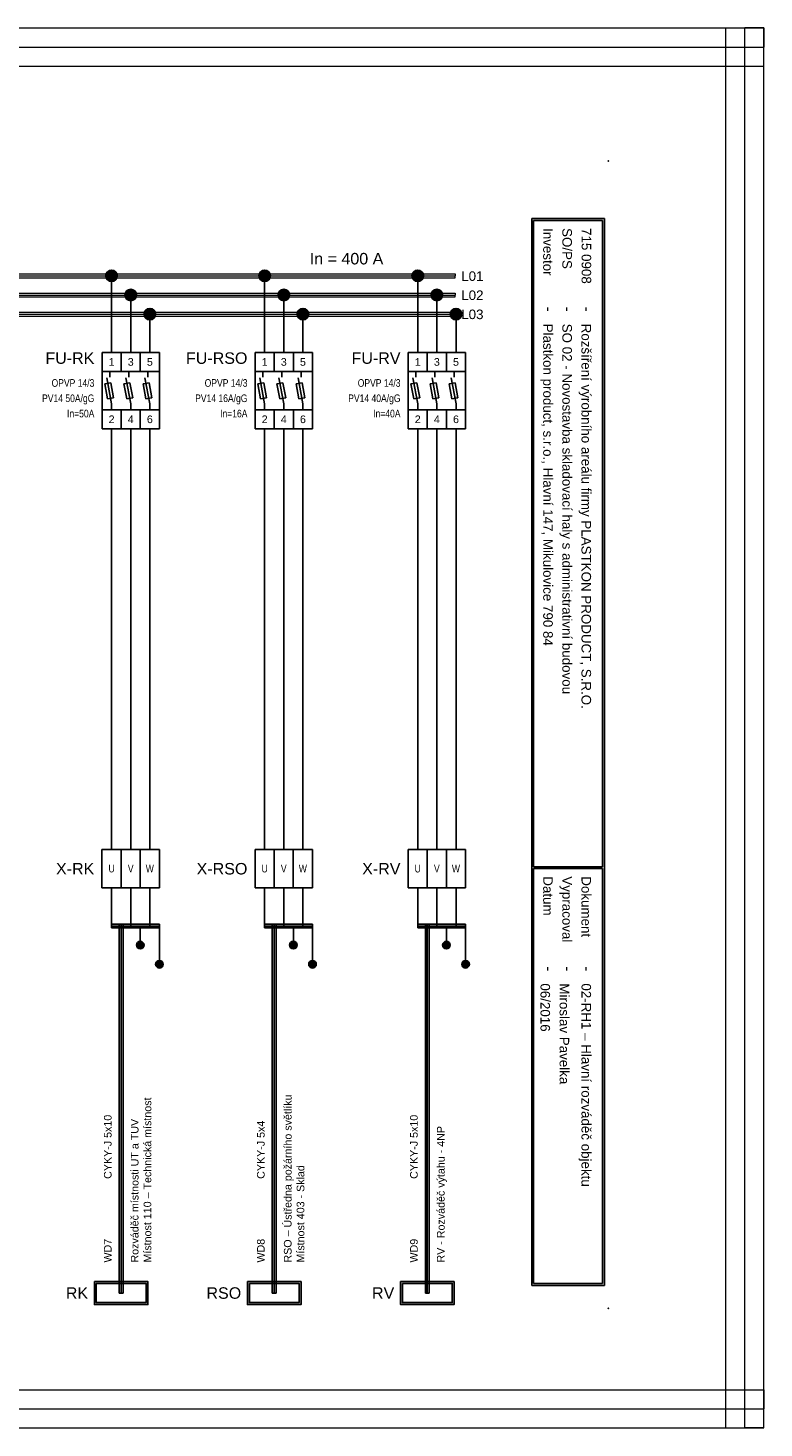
# Model space of a CAD drawing. Extents: x -721 to 7843, y 2912 to 4139.
# Tile 8 of 32: x 1418 to 1611, y 3359 to 3725. Entities that reach past the tile are written whole.
import ezdxf
from ezdxf.enums import TextEntityAlignment as Align

# ---------------------------------------------------------------- set-up
doc = ezdxf.new("R2010")
doc.units = 0
doc.header["$MEASUREMENT"] = 0
for name, color, linetype in [('1-KRESBA', 7, 'Continuous'), ('__Bílá', 7, 'Continuous'), ('__Oranžová', 30, 'Continuous'), ('__Rudá 010', 10, 'Continuous'), ('__Vínová 220', 220, 'Continuous'), ('__Černá 250', 7, 'Continuous')]:
    doc.layers.add(name, color=color, linetype=linetype)
doc.styles.add('Arial', font='arial.ttf')
doc.styles.add('GENERATED_STYLE_1', font='arial.ttf')

# ---------------------------------------------------------------- blocks, each defined once
blk = doc.blocks.new('BLK_Razítko_malé_pro_rozváděče')
at = {"layer": '__Bílá'}
for p, q in [((15, -1), (15, -20)), ((15, -1), (294, -1)), ((15.5, -1.5), (15.5, -19.5)), ((15.5, -1.5), (184.5, -1.5)), ((184.5, -1.5), (184.5, -19.5)), ((185, -1.5), (185, -19.5)), ((185, -1.5), (293.5, -1.5)), ((293.5, -19.5), (293.5, -1.5)), ((294, -20), (294, -1)), ((15, -20), (294, -20)), ((15.5, -19.5), (184.5, -19.5)), ((185, -19.5), (293.5, -19.5)), ((15, -405), (15, -419)), ((15, -405), (294, -405)), ((15.5, -405.5), (15.5, -418.5)), ((15.5, -405.5), (194.5, -405.5)), ((194.5, -405.5), (194.5, -418.5)), ((195, -405.5), (195, -418.5)), ((195, -405.5), (293.5, -405.5)), ((293.5, -405.5), (293.5, -418.5)), ((294, -405), (294, -419)), ((15, -419), (294, -419)), ((15.5, -418.5), (194.5, -418.5)), ((195, -418.5), (293.5, -418.5))]:
    blk.add_line(p, q, dxfattribs=at)
for p in [(0, 0), (300, 0), (0, -420), (300, -420)]:
    blk.add_point(p, dxfattribs=at)
at = {"layer": '__Bílá', "style": 'Arial'}
for s, height, p in [('-', 3, (38, -7)), ('Dokument', 2.5, (187, -7)), ('-', 3, (210.5, -7)), ('SO/PS', 2.5, (17.5, -12)), ('-', 3, (38, -12)), ('Vypracoval', 2.5, (187, -12)), ('-', 3, (210.5, -12)), ('Investor', 2.5, (17.5, -17)), ('Datum', 2.5, (187, -17)), ('-', 3, (38, -17)), ('-', 3, (210.5, -17)), ('PVLK PROJECT s.r.o. , Langrova 195/33,  787 01 Šumperk', 2.5, (17.5, -411)), ('Copyright © 2012 PVLK', 2.5, (197, -411)), ('Telefon: 773 836 685, mobil: 777 848 204, e-mail: %%Upavelka@pvlk.cz', 2.5, (17.5, -416)), ('Číslo dokumentu .....', 2.5, (197, -416))]:
    blk.add_text(s, height=height, dxfattribs=at).set_placement(p)
at = {"layer": '__Vínová 220', "char_height": 2.5, "attachment_point": 7, "style": 'Arial'}
for s, insert in [('715 0908', (17.5, -7)), ('Rozšíření výrobního areálu firmy PLASTKON PRODUCT, S.R.O.', (42.5, -7.75)), ('02-RH1 – Hlavní rozváděč objektu', (215, -7.75)), ('SO 02 - Novostavba skladovací haly s administrativní budovou', (42.5, -12.75)), ('Miroslav Pavelka', (215, -12.75)), ('Plastkon product, s.r.o., Hlavní 147, Mikulovice 790 84', (42.5, -17.75)), ('06/2016', (215, -17.75))]:
    blk.add_mtext(s, dxfattribs=dict(at, insert=insert))
at = {"layer": '__Vínová 220', "style": 'Arial'}
blk.add_attdef('ČÍSLO', text='', height=4, dxfattribs=at).set_placement((290, -416), align=Align.RIGHT)
blk = doc.blocks.new('L0001A02')
at = {"linetype": 'Continuous'}
h = blk.add_hatch(color=256, dxfattribs=at)
edge = h.paths.add_edge_path()
edge.add_arc((0, 0), 1.5, 0, 360)
blk.add_circle((0, 0), 1.5)
blk = doc.blocks.new('V0085A01')
h = blk.add_hatch(color=256)
edge = h.paths.add_edge_path()
edge.add_arc((0, 0), 1, 0, 360)
blk.add_circle((0, 0), 1)
blk = doc.blocks.new('V0109A03')
for p, q in [((5, 10), (0, 10)), ((0, 0), (0, 10)), ((10, 10), (5, 10)), ((5, 0), (5, 10)), ((15, 10), (10, 10)), ((10, 0), (10, 10)), ((15, 0), (15, 10)), ((5, 0), (0, 0)), ((10, 0), (5, 0)), ((15, 0), (10, 0))]:
    blk.add_line(p, q)
at = {"style": 'Arial'}
blk.add_attdef('POPIS', text='', height=3, dxfattribs=at).set_placement((-2, 5), align=Align.RIGHT)
at = {"style": 'Arial', "width": 0.8}
for tag, p in [('S1', (2.5, 5)), ('S2', (7.5, 5)), ('S3', (12.5, 5))]:
    blk.add_attdef(tag, text='', height=2, dxfattribs=at).set_placement(p, align=Align.MIDDLE)
blk = doc.blocks.new('OEZA2501')
for p, q in [((-2.5, 10), (-2.5, -10)), ((-2.5, 10), (12.5, 10)), ((2.5, 10), (2.5, 5)), ((7.5, 10), (7.5, 5)), ((12.5, 10), (12.5, -10)), ((12.5, 5), (-2.5, 5)), ((-0.5, 3.5), (-0.5, 5)), ((4.5, 3.5), (4.5, 5)), ((9.5, 3.5), (9.5, 5)), ((-1.79, 1.76), (-0.21, 2.05)), ((-1.06, -2.17), (-1.79, 1.76)), ((-1.27, 3.38), (0, -3.5)), ((-0.21, 2.05), (0.51, -1.88)), ((3.21, 1.76), (4.79, 2.05)), ((3.94, -2.17), (3.21, 1.76)), ((3.73, 3.38), (5, -3.5)), ((4.79, 2.05), (5.51, -1.88)), ((8.21, 1.76), (9.79, 2.05)), ((8.94, -2.17), (8.21, 1.76)), ((8.73, 3.38), (10, -3.5)), ((9.79, 2.05), (10.51, -1.88)), ((0.51, -1.88), (-1.06, -2.17)), ((0, -3.5), (0, -5)), ((5.51, -1.88), (3.94, -2.17)), ((5, -3.5), (5, -5)), ((10.51, -1.88), (8.94, -2.17)), ((10, -3.5), (10, -5)), ((12.5, -5), (-2.5, -5)), ((2.5, -5), (2.5, -10)), ((7.5, -5), (7.5, -10)), ((12.5, -10), (-2.5, -10))]:
    blk.add_line(p, q)
at = {"style": 'Arial'}
for s, p in [('1', (0, 6.5)), ('3', (5, 6.5)), ('5', (10, 6.5)), ('2', (0, -8.5)), ('4', (5, -8.5)), ('6', (10, -8.5))]:
    blk.add_text(s, height=2, dxfattribs=at).set_placement(p, align=Align.CENTER)
blk.add_attdef('POPIS', text='', height=3, dxfattribs=at).set_placement((-4.5, 7), align=Align.RIGHT)
at = {"style": 'Arial', "width": 0.8}
for tag, p in [('TYP', (-4.5, 1)), ('POJISTKA', (-4.5, -3)), ('PROUD', (-4.5, -7)), ('DOPLŇ1', (-4.5, -11)), ('DOPLŇ2', (-4.5, -15))]:
    blk.add_attdef(tag, text='', height=2, dxfattribs=at).set_placement(p, align=Align.RIGHT)

msp = doc.modelspace()

# ---------------------------------------------------------------- hatches: boundary and pattern name
at = {"layer": '__Černá 250'}
h = msp.add_hatch(color=256, dxfattribs=at)
h.paths.add_polyline_path([(1449.71, 3391.03), (1449.71, 3397.03), (1435.71, 3397.03), (1435.71, 3391.03)])
h.paths.add_polyline_path([(1449.21, 3391.53), (1449.21, 3396.53), (1436.21, 3396.53), (1436.21, 3391.53)], flags=16)
h = msp.add_hatch(color=256, dxfattribs=at)
h.paths.add_polyline_path([(1489.71, 3391.03), (1489.71, 3397.03), (1475.71, 3397.03), (1475.71, 3391.03)])
h.paths.add_polyline_path([(1489.21, 3391.53), (1489.21, 3396.53), (1476.21, 3396.53), (1476.21, 3391.53)], flags=16)
h = msp.add_hatch(color=256, dxfattribs=at)
h.paths.add_polyline_path([(1529.71, 3391.03), (1529.71, 3397.03), (1515.71, 3397.03), (1515.71, 3391.03)])
h.paths.add_polyline_path([(1529.21, 3391.53), (1529.21, 3396.53), (1516.21, 3396.53), (1516.21, 3391.53)], flags=16)

# ---------------------------------------------------------------- linework, layer by layer
at = {"layer": '1-KRESBA'}
for p, q in [((1440.21, 3640), (1440.21, 3660)), ((1480.21, 3640), (1480.21, 3660)), ((1520.21, 3640), (1520.21, 3660)), ((1445.21, 3640), (1445.21, 3655)), ((1485.21, 3640), (1485.21, 3655)), ((1525.21, 3640), (1525.21, 3655)), ((1450.21, 3640), (1450.21, 3650)), ((1490.21, 3640), (1490.21, 3650)), ((1530.21, 3640), (1530.21, 3650)), ((1440.21, 3510), (1440.21, 3620)), ((1445.21, 3620), (1445.21, 3510)), ((1450.21, 3620), (1450.21, 3510)), ((1480.21, 3510), (1480.21, 3620)), ((1485.21, 3620), (1485.21, 3510)), ((1490.21, 3620), (1490.21, 3510)), ((1520.21, 3510), (1520.21, 3620)), ((1525.21, 3620), (1525.21, 3510)), ((1530.21, 3620), (1530.21, 3510)), ((1440.21, 3500), (1440.21, 3490)), ((1445.21, 3500), (1445.21, 3490)), ((1450.21, 3500), (1450.21, 3490)), ((1480.21, 3500), (1480.21, 3490)), ((1485.21, 3500), (1485.21, 3490)), ((1490.21, 3500), (1490.21, 3490)), ((1520.21, 3500), (1520.21, 3490)), ((1525.21, 3500), (1525.21, 3490)), ((1530.21, 3500), (1530.21, 3490)), ((1440.21, 3490.5), (1440.21, 3490)), ((1440.21, 3490.5), (1452.71, 3490.5)), ((1440.21, 3489.5), (1440.21, 3490)), ((1440.21, 3490), (1452.71, 3490)), ((1440.21, 3489.5), (1452.71, 3489.5)), ((1442.21, 3394.03), (1442.21, 3490.5)), ((1442.21, 3490.5), (1442.71, 3490.5)), ((1442.71, 3394.03), (1442.71, 3490.5)), ((1443.21, 3490.5), (1442.71, 3490.5)), ((1443.21, 3394.03), (1443.21, 3490.5)), ((1447.71, 3490), (1447.71, 3485)), ((1452.71, 3490.5), (1452.71, 3490)), ((1452.71, 3489.5), (1452.71, 3490)), ((1452.71, 3490), (1452.71, 3480)), ((1480.21, 3490.5), (1480.21, 3490)), ((1480.21, 3490.5), (1492.71, 3490.5)), ((1480.21, 3489.5), (1480.21, 3490)), ((1480.21, 3490), (1492.71, 3490)), ((1480.21, 3489.5), (1492.71, 3489.5)), ((1482.21, 3394.03), (1482.21, 3490.5)), ((1482.21, 3490.5), (1482.71, 3490.5)), ((1482.71, 3394.03), (1482.71, 3490.5)), ((1483.21, 3490.5), (1482.71, 3490.5)), ((1483.21, 3394.03), (1483.21, 3490.5)), ((1487.71, 3490), (1487.71, 3485)), ((1492.71, 3490.5), (1492.71, 3490)), ((1492.71, 3489.5), (1492.71, 3490)), ((1492.71, 3490), (1492.71, 3480)), ((1520.21, 3490.5), (1520.21, 3490)), ((1520.21, 3490.5), (1532.71, 3490.5)), ((1520.21, 3489.5), (1520.21, 3490)), ((1520.21, 3490), (1532.71, 3490)), ((1520.21, 3489.5), (1532.71, 3489.5)), ((1522.21, 3394.03), (1522.21, 3490.5)), ((1522.21, 3490.5), (1522.71, 3490.5)), ((1522.71, 3394.03), (1522.71, 3490.5)), ((1523.21, 3490.5), (1522.71, 3490.5)), ((1523.21, 3394.03), (1523.21, 3490.5)), ((1527.71, 3490), (1527.71, 3485)), ((1532.71, 3490.5), (1532.71, 3490)), ((1532.71, 3489.5), (1532.71, 3490)), ((1532.71, 3490), (1532.71, 3480)), ((1442.21, 3394.03), (1442.71, 3394.03)), ((1443.21, 3394.03), (1442.71, 3394.03)), ((1482.21, 3394.03), (1482.71, 3394.03)), ((1483.21, 3394.03), (1482.71, 3394.03)), ((1522.21, 3394.03), (1522.71, 3394.03)), ((1523.21, 3394.03), (1522.71, 3394.03))]:
    msp.add_line(p, q, dxfattribs=at)
at = {"layer": '1-KRESBA', "color": 250, "linetype": 'Continuous'}
msp.add_line((1550.02, 3585), (1550.02, 3615), dxfattribs=at)
at = {"layer": '__Oranžová', "lineweight": 0}
for p, q in [((1180, 3660.5), (1530, 3660.5)), ((1180, 3660), (1530, 3660)), ((1180, 3659.5), (1530, 3659.5)), ((1530, 3660.5), (1530, 3660)), ((1530, 3659.5), (1530, 3660)), ((1180, 3655.5), (1530, 3655.5)), ((1180, 3655), (1530, 3655)), ((1180, 3654.5), (1530, 3654.5)), ((1530, 3655.5), (1530, 3655)), ((1530, 3654.5), (1530, 3655)), ((1180, 3650.5), (1530, 3650.5)), ((1180, 3650), (1530, 3650)), ((1530, 3650.5), (1530, 3650)), ((1530, 3649.5), (1530, 3650)), ((1180, 3649.5), (1530, 3649.5))]:
    msp.add_line(p, q, dxfattribs=at)
at = {"layer": '__Vínová 220', "lineweight": 0}
for p, q in [((1114.29, 3724.82), (1610.69, 3724.82)), ((1600.69, 3358.74), (1600.69, 3724.82)), ((1600.69, 3724.82), (1605.69, 3724.82)), ((1605.69, 3358.74), (1605.69, 3724.82)), ((1610.69, 3724.82), (1605.69, 3724.82)), ((1610.69, 3724.82), (1610.69, 3719.82)), ((1610.69, 3358.74), (1610.69, 3724.82)), ((1114.29, 3719.82), (1610.69, 3719.82)), ((1610.69, 3714.82), (1610.69, 3719.82)), ((1114.29, 3714.82), (1610.69, 3714.82)), ((1114.29, 3368.74), (1610.69, 3368.74)), ((1610.69, 3368.74), (1610.69, 3363.74)), ((1114.29, 3363.74), (1610.69, 3363.74)), ((1610.69, 3358.74), (1610.69, 3363.74)), ((1114.29, 3358.74), (1610.69, 3358.74)), ((1600.69, 3358.74), (1605.69, 3358.74)), ((1610.69, 3358.74), (1605.69, 3358.74))]:
    msp.add_line(p, q, dxfattribs=at)
at = {"layer": '__Černá 250'}
for points in [[(1435.71, 3397.03), (1449.71, 3397.03), (1449.71, 3391.03), (1435.71, 3391.03)], [(1436.21, 3396.53), (1449.21, 3396.53), (1449.21, 3391.53), (1436.21, 3391.53)], [(1475.71, 3397.03), (1489.71, 3397.03), (1489.71, 3391.03), (1475.71, 3391.03)], [(1476.21, 3396.53), (1489.21, 3396.53), (1489.21, 3391.53), (1476.21, 3391.53)], [(1515.71, 3397.03), (1529.71, 3397.03), (1529.71, 3391.03), (1515.71, 3391.03)], [(1516.21, 3396.53), (1529.21, 3396.53), (1529.21, 3391.53), (1516.21, 3391.53)]]:
    msp.add_lwpolyline(points, close=True, dxfattribs=at)

# ---------------------------------------------------------------- block references
at = {"color": 250, "linetype": 'Continuous'}
for p in [(1447.71, 3485), (1487.71, 3485), (1527.71, 3485), (1452.71, 3480), (1492.71, 3480), (1532.71, 3480)]:
    msp.add_blockref('V0085A01', p, dxfattribs=at)
at = {"layer": '1-KRESBA', "rotation": 270}
msp.add_blockref('BLK_Razítko_malé_pro_rozváděče', (1570, 3690), dxfattribs=at).add_auto_attribs({'ČÍSLO': '21.4'})
at = {"layer": '1-KRESBA'}
for p in [(1440.21, 3660), (1480.21, 3660), (1520.21, 3660), (1445.21, 3655), (1485.21, 3655), (1525.21, 3655), (1450.21, 3650), (1490.21, 3650), (1530.21, 3650)]:
    msp.add_blockref('L0001A02', p, dxfattribs=at)
at = {"layer": '__Černá 250'}
for p, values in [((1440.21, 3630), {'POPIS': 'FU-RK', 'TYP': 'OPVP 14/3', 'POJISTKA': 'PV14 50A/gG', 'PROUD': 'In=50A'}), ((1480.21, 3630), {'POPIS': 'FU-RSO', 'TYP': 'OPVP 14/3', 'POJISTKA': 'PV14 16A/gG', 'PROUD': 'In=16A'}), ((1520.21, 3630), {'POPIS': 'FU-RV', 'TYP': 'OPVP 14/3', 'POJISTKA': 'PV14 40A/gG', 'PROUD': 'In=40A'})]:
    msp.add_blockref('OEZA2501', p, dxfattribs=at).add_auto_attribs(values)
ref = msp.add_blockref('V0109A03', (1437.7, 3500), dxfattribs=at)
ref.add_attrib('POPIS', 'X-RK', dxfattribs={"layer": '0', "height": 3, "style": 'Arial'}).set_placement((1435.7, 3503.48), align=Align.RIGHT)
ref.add_attrib('S1', 'U', dxfattribs={"layer": '0', "height": 2, "style": 'Arial', "width": 0.8}).set_placement((1440.2, 3505), align=Align.MIDDLE)
ref.add_attrib('S2', 'V', dxfattribs={"layer": '0', "height": 2, "style": 'Arial', "width": 0.8}).set_placement((1445.2, 3505), align=Align.MIDDLE)
ref.add_attrib('S3', 'W', dxfattribs={"layer": '0', "height": 2, "style": 'Arial', "width": 0.8}).set_placement((1450.2, 3505), align=Align.MIDDLE)
ref = msp.add_blockref('V0109A03', (1477.7, 3500), dxfattribs=at)
ref.add_attrib('POPIS', 'X-RSO', dxfattribs={"layer": '0', "height": 3, "style": 'Arial'}).set_placement((1475.7, 3503.48), align=Align.RIGHT)
ref.add_attrib('S1', 'U', dxfattribs={"layer": '0', "height": 2, "style": 'Arial', "width": 0.8}).set_placement((1480.2, 3505), align=Align.MIDDLE)
ref.add_attrib('S2', 'V', dxfattribs={"layer": '0', "height": 2, "style": 'Arial', "width": 0.8}).set_placement((1485.2, 3505), align=Align.MIDDLE)
ref.add_attrib('S3', 'W', dxfattribs={"layer": '0', "height": 2, "style": 'Arial', "width": 0.8}).set_placement((1490.2, 3505), align=Align.MIDDLE)
ref = msp.add_blockref('V0109A03', (1517.7, 3500), dxfattribs=at)
ref.add_attrib('POPIS', 'X-RV', dxfattribs={"layer": '0', "height": 3, "style": 'Arial'}).set_placement((1515.7, 3503.48), align=Align.RIGHT)
ref.add_attrib('S1', 'U', dxfattribs={"layer": '0', "height": 2, "style": 'Arial', "width": 0.8}).set_placement((1520.2, 3505), align=Align.MIDDLE)
ref.add_attrib('S2', 'V', dxfattribs={"layer": '0', "height": 2, "style": 'Arial', "width": 0.8}).set_placement((1525.2, 3505), align=Align.MIDDLE)
ref.add_attrib('S3', 'W', dxfattribs={"layer": '0', "height": 2, "style": 'Arial', "width": 0.8}).set_placement((1530.2, 3505), align=Align.MIDDLE)

# ---------------------------------------------------------------- texts
at = {"layer": '1-KRESBA', "color": 4, "linetype": 'Continuous', "style": 'Arial'}
msp.add_text('In = 400 A', height=3, dxfattribs=at).set_placement((1492, 3663))
at = {"layer": '__Oranžová', "lineweight": 0, "style": 'Arial'}
for s, p in [('L01', (1531.57, 3658.69)), ('L02', (1531.57, 3653.69)), ('L03', (1531.57, 3648.69))]:
    msp.add_text(s, height=2.5, dxfattribs=at).set_placement(p)
at = {"layer": '__Rudá 010', "style": 'Arial'}
for s, p in [('CYKY-J 5x10', (1440.21, 3423.88)), ('CYKY-J 5x4', (1480.21, 3423.88)), ('CYKY-J 5x10', (1520.21, 3423.88)), ('WD7', (1440.21, 3402)), ('WD8', (1480.21, 3402)), ('WD9', (1520.21, 3402))]:
    msp.add_text(s, height=2, rotation=90, dxfattribs=at).set_placement(p)
at = {"layer": '__Rudá 010', "style": 'GENERATED_STYLE_1'}
for s, p in [('RK', (1434.08, 3392.53)), ('RSO', (1474.08, 3392.53)), ('RV', (1514.08, 3392.53))]:
    msp.add_text(s, height=3, dxfattribs=at).set_placement(p, align=Align.RIGHT)
at = {"layer": '__Rudá 010', "char_height": 2, "width": 62.8406, "attachment_point": 1, "rotation": 90, "style": 'Arial'}
for s, insert in [('RSO – Ústředna požárního světlíku\\PMístnost 403 - Sklad', (1485.24, 3402)), ('Rozváděč místnosti UT a TUV\\PMístnost 110 – Technická místnost', (1445.24, 3402)), ('RV - Rozváděč výtahu - 4NP', (1525.24, 3402))]:
    msp.add_mtext(s, dxfattribs=dict(at, insert=insert))

doc.saveas('drawing.dxf')
